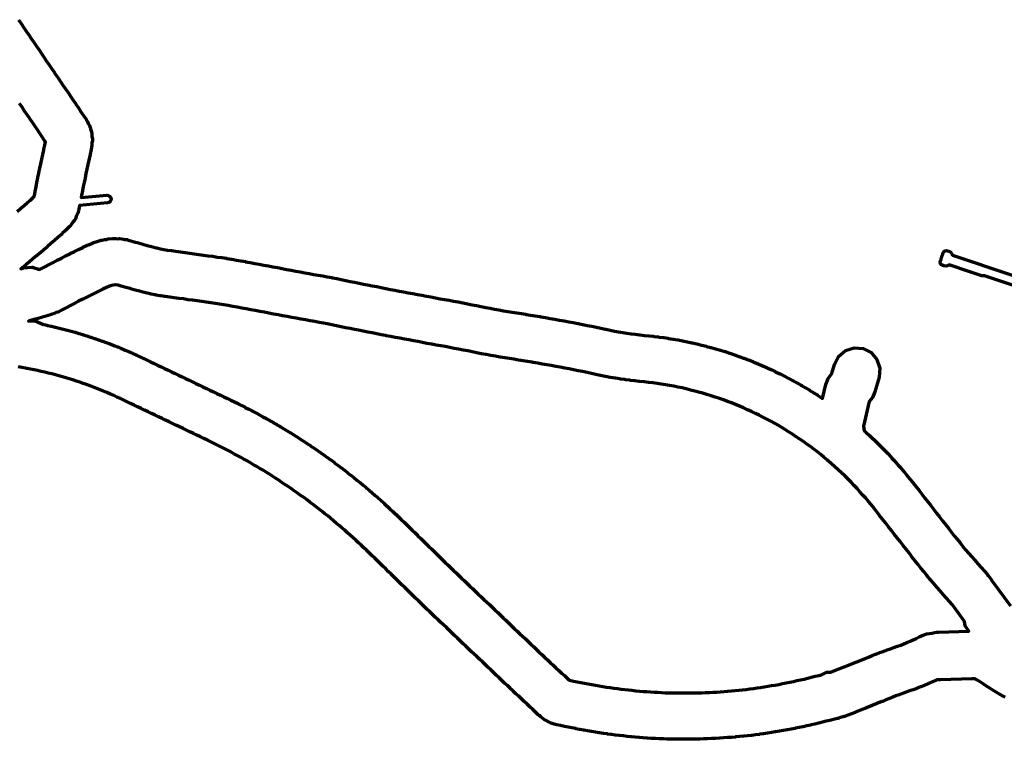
# Model space of a CAD drawing. Header units: metres. Extents: x 98902 to 136161, y 449037 to 499677.
# Tile 18 of 200: x 100005 to 101282, y 483790 to 484723. Entities that reach past the tile are written whole.
import ezdxf

# ---------------------------------------------------------------- set-up
doc = ezdxf.new("R2010")
doc.units = ezdxf.units.M
doc.layers.add('B-WE-OG-INFO_EIS VOORZORGSMAATREGEL-GV', color=7, linetype='Continuous', lineweight=70, true_color=0xfa194b)

msp = doc.modelspace()

# ---------------------------------------------------------------- linework, layer by layer
at = {"layer": 'B-WE-OG-INFO_EIS VOORZORGSMAATREGEL-GV', "flags": 128}
for points in [[(100003.8, 484723.1), (100007.2, 484718.2), (100007.2, 484718.2), (100007.2, 484718.2), (100010.5, 484713.3), (100013.8, 484708.4), (100017.1, 484703.5), (100020.5, 484698.6), (100020.5, 484698.6), (100023.8, 484693.8), (100027.1, 484688.9), (100030.5, 484684), (100033.8, 484679.1), (100037.1, 484674.2), (100040.4, 484669.3), (100043.8, 484664.4), (100043.8, 484664.4), (100047.1, 484659.5), (100047.1, 484659.5), (100047.1, 484659.5), (100050.4, 484654.6), (100050.4, 484654.6), (100050.5, 484654.6), (100051.6, 484652.9), (100051.6, 484652.9), (100051.6, 484652.9), (100054.9, 484648), (100058.3, 484643.1), (100061.6, 484638.2), (100061.6, 484638.2), (100064.9, 484633.3), (100068.1, 484628.5), (100071.3, 484623.8), (100071.3, 484623.8), (100074.7, 484618.9), (100074.7, 484618.9), (100074.7, 484618.9), (100078.1, 484614), (100078.2, 484613.7), (100078.4, 484613.6), (100081.7, 484608.6), (100081.7, 484608.6), (100084.9, 484603.7), (100088.2, 484598.8), (100091.5, 484593.9), (100091.6, 484593.6), (100091.8, 484593.4), (100093.3, 484590.9), (100094.4, 484588.3), (100095.9, 484585.9), (100097, 484583.1), (100097.5, 484580.3), (100098.6, 484577.6), (100099.2, 484574.7), (100099.2, 484571.8), (100099.7, 484568.9), (100099.7, 484565.9), (100099.1, 484563.3), (100099.1, 484560.6), (100098, 484554.8), (100098, 484554.8), (100096.9, 484548.9), (100096.8, 484548.6), (100096.8, 484548.3), (100095.5, 484542.5), (100095.5, 484542.4), (100095.5, 484542.4), (100095.2, 484541.1), (100095.2, 484541.1), (100095.2, 484541.1), (100094, 484535.2), (100092.7, 484529.4), (100091.4, 484523.6), (100091.4, 484523.6), (100090.2, 484517.8), (100089, 484512.2), (100087.8, 484506.7), (100086.8, 484501), (100086.8, 484501), (100085.7, 484495.1), (100085.7, 484495.1), (100085.2, 484492.5), (100118.5, 484495.5), (100120.4, 484495.3), (100122.1, 484494.3), (100123.4, 484492.8), (100123.9, 484490.9), (100123.7, 484489), (100122.8, 484487.3), (100121.3, 484486.1), (100119.4, 484485.5), (100083.2, 484482.3), (100082.3, 484477.5), (100081.5, 484475.6), (100081.1, 484473.2), (100080.1, 484470.4), (100078.8, 484468.1), (100077.7, 484465.1), (100076.1, 484462.5), (100074.4, 484460.6), (100072.7, 484457.8), (100070.7, 484455.6), (100070, 484455), (100069.3, 484454.1), (100065, 484449.9), (100065, 484449.9), (100065, 484449.8), (100060.7, 484445.7), (100060, 484445.2), (100059.5, 484444.6), (100055, 484440.7), (100055, 484440.7), (100050.5, 484436.8), (100046, 484432.8), (100045.9, 484432.8), (100045.9, 484432.8), (100041.4, 484428.9), (100041.3, 484428.9), (100041.3, 484428.8), (100036.8, 484424.9), (100032.3, 484421), (100032.2, 484421), (100032.1, 484420.9), (100027.6, 484417.1), (100027.4, 484417), (100027.3, 484416.8), (100022.7, 484413), (100018.1, 484409.2), (100013.5, 484405.4), (100013.5, 484405.4), (100013.5, 484405.4), (100008.9, 484401.6), (100008.7, 484401.5), (100008.7, 484401.4), (100007.1, 484400.1), (100009.8, 484401.5), (100021.5, 484402.4), (100031.3, 484399.2), (100032.8, 484400), (100032.8, 484400), (100038.1, 484402.8), (100038.1, 484402.8), (100043.5, 484405.6), (100048.8, 484408.4), (100048.8, 484408.4), (100054.2, 484411.2), (100059.5, 484414), (100059.5, 484414), (100064.9, 484416.8), (100064.9, 484416.8), (100065, 484416.8), (100070.4, 484419.6), (100070.7, 484419.7), (100070.9, 484419.9), (100076.4, 484422.5), (100081.8, 484425.2), (100081.8, 484425.2), (100087.2, 484427.8), (100087.4, 484427.9), (100087.5, 484428), (100092.9, 484430.6), (100093.8, 484430.8), (100094.5, 484431.2), (100099.7, 484433.4), (100100, 484433.4), (100100.2, 484433.6), (100103, 484434.7), (100104.6, 484435), (100105.9, 484435.6), (100111.3, 484437.1), (100111.8, 484437.1), (100112.3, 484437.3), (100115.2, 484438), (100117.9, 484438.2), (100120, 484438.8), (100126.1, 484439.2), (100126.6, 484439.1), (100127.1, 484439.3), (100130.1, 484439.4), (100132.5, 484439), (100134.9, 484439.2), (100140.5, 484438.4), (100141, 484438.3), (100141.4, 484438.3), (100144.4, 484437.9), (100146.2, 484437.2), (100148.1, 484437), (100153.9, 484435.3), (100159.7, 484433.7), (100165.2, 484432.1), (100170.8, 484430.5), (100176.5, 484429), (100182.3, 484427.5), (100183.3, 484427.2), (100187.9, 484426.1), (100192.5, 484425.2), (100197.1, 484424.4), (100202.1, 484423.7), (100202.1, 484423.7), (100208.1, 484422.9), (100208.1, 484422.9), (100214, 484422), (100219.9, 484421.2), (100219.9, 484421.2), (100225.9, 484420.4), (100225.9, 484420.4), (100225.9, 484420.4), (100231.8, 484419.6), (100237.8, 484418.8), (100237.8, 484418.8), (100243.7, 484417.9), (100249.6, 484417.1), (100249.6, 484417.1), (100249.6, 484417.1), (100255.6, 484416.3), (100255.6, 484416.3), (100255.7, 484416.3), (100261.6, 484415.4), (100261.7, 484415.4), (100261.7, 484415.4), (100267.6, 484414.6), (100273.6, 484413.7), (100273.9, 484413.6), (100274.2, 484413.6), (100280.1, 484412.6), (100280.3, 484412.6), (100280.5, 484412.6), (100286.4, 484411.5), (100286.4, 484411.5), (100292.3, 484410.4), (100292.3, 484410.4), (100298.2, 484409.4), (100298.3, 484409.3), (100298.3, 484409.3), (100304.2, 484408.3), (100304.3, 484408.2), (100304.3, 484408.2), (100310.2, 484407.1), (100310.2, 484407.1), (100316.1, 484406), (100322, 484404.9), (100322, 484404.9), (100322, 484404.9), (100327.9, 484403.8), (100327.9, 484403.8), (100327.9, 484403.8), (100333.8, 484402.7), (100339.7, 484401.6), (100345.6, 484400.5), (100345.6, 484400.5), (100345.6, 484400.5), (100351.5, 484399.4), (100357.4, 484398.3), (100363.3, 484397.2), (100369.2, 484396.1), (100369.2, 484396.1), (100369.2, 484396.1), (100375, 484394.9), (100375, 484394.9), (100380.7, 484393.9), (100386.5, 484392.9), (100392.4, 484391.9), (100398.3, 484390.8), (100398.3, 484390.8), (100404.2, 484389.8), (100410.1, 484388.8), (100410.5, 484388.6), (100411, 484388.6), (100416.5, 484387.4), (100416.5, 484387.4), (100416.6, 484387.4), (100422.4, 484386.2), (100428.3, 484385), (100428.3, 484385), (100433.9, 484383.8), (100439.7, 484382.7), (100439.7, 484382.7), (100445.6, 484381.5), (100445.6, 484381.5), (100451.1, 484380.4), (100451.1, 484380.4), (100456.6, 484379.3), (100462.5, 484378.1), (100462.5, 484378.1), (100468.4, 484377), (100474.2, 484375.8), (100480.1, 484374.6), (100486, 484373.5), (100491.7, 484372.3), (100497.3, 484371.3), (100503.2, 484370.2), (100503.2, 484370.2), (100509.1, 484369.1), (100509.1, 484369.1), (100515, 484368.1), (100515.1, 484368), (100515.1, 484368), (100521, 484366.9), (100521, 484366.9), (100521.1, 484366.9), (100526.9, 484365.8), (100532.8, 484364.7), (100538.7, 484363.6), (100538.7, 484363.6), (100544.6, 484362.5), (100550.4, 484361.4), (100556.3, 484360.3), (100556.3, 484360.3), (100562.2, 484359.3), (100562.2, 484359.3), (100568.1, 484358.2), (100573.9, 484357.1), (100574, 484357.1), (100574, 484357.1), (100579.9, 484356), (100580.1, 484355.9), (100580.3, 484355.9), (100586.2, 484354.8), (100586.2, 484354.8), (100592, 484353.6), (100592, 484353.6), (100597.9, 484352.4), (100597.9, 484352.4), (100603.8, 484351.3), (100609.7, 484350.1), (100615.5, 484349), (100621.1, 484347.9), (100626.8, 484346.9), (100632.7, 484345.8), (100638.4, 484344.8), (100644, 484343.9), (100644, 484343.9), (100650, 484343), (100655.9, 484342), (100661.8, 484341.1), (100661.9, 484341), (100661.9, 484341), (100667.8, 484340.1), (100667.9, 484340), (100667.9, 484340), (100673.8, 484339), (100673.8, 484339), (100673.8, 484339), (100679.7, 484338.1), (100679.7, 484338.1), (100681.2, 484337.8), (100681.2, 484337.8), (100681.3, 484337.8), (100687.2, 484336.8), (100687.2, 484336.8), (100687.3, 484336.8), (100693.2, 484335.8), (100699.1, 484334.7), (100705, 484333.7), (100705.1, 484333.7), (100705.2, 484333.7), (100711.2, 484332.6), (100711.3, 484332.6), (100711.4, 484332.6), (100717.3, 484331.5), (100723.2, 484330.3), (100729.1, 484329.2), (100729.2, 484329.2), (100729.4, 484329.2), (100735.3, 484328), (100735.3, 484328), (100735.4, 484328), (100741.3, 484326.8), (100741.3, 484326.8), (100741.3, 484326.8), (100747.2, 484325.6), (100753.1, 484324.4), (100759, 484323.2), (100759, 484323.2), (100764.9, 484322), (100765.2, 484321.9), (100765.6, 484321.8), (100771.2, 484320.6), (100776.5, 484319.4), (100781.9, 484318.4), (100787.3, 484317.4), (100792.8, 484316.6), (100798.2, 484315.8), (100803.6, 484315.2), (100809.4, 484314.6), (100809.7, 484314.5), (100809.9, 484314.5), (100815.5, 484313.8), (100821.1, 484313.3), (100821.3, 484313.2), (100821.5, 484313.2), (100827.4, 484312.6), (100827.6, 484312.5), (100827.8, 484312.5), (100833.8, 484311.8), (100834, 484311.7), (100834.2, 484311.7), (100840.1, 484310.9), (100840.3, 484310.9), (100840.5, 484310.9), (100846.4, 484310), (100846.6, 484309.9), (100846.8, 484309.9), (100852.8, 484309), (100852.9, 484308.9), (100853.1, 484308.9), (100858.7, 484307.9), (100858.8, 484307.9), (100859, 484307.9), (100864.9, 484306.7), (100865.1, 484306.7), (100865.3, 484306.7), (100870.8, 484305.6), (100870.9, 484305.5), (100871.1, 484305.5), (100877, 484304.2), (100877.2, 484304.2), (100877.4, 484304.2), (100883.2, 484302.8), (100883.4, 484302.7), (100883.6, 484302.7), (100889.5, 484301.3), (100889.6, 484301.2), (100889.8, 484301.2), (100895.7, 484299.7), (100895.8, 484299.7), (100896, 484299.6), (100901.4, 484298.2), (100901.6, 484298.1), (100901.8, 484298.1), (100907.6, 484296.5), (100907.8, 484296.4), (100908, 484296.4), (100913.7, 484294.7), (100913.9, 484294.6), (100914.1, 484294.5), (100919.8, 484292.8), (100920, 484292.7), (100920.2, 484292.7), (100925.9, 484290.8), (100926.1, 484290.7), (100926.3, 484290.7), (100932, 484288.8), (100932.1, 484288.7), (100932.3, 484288.6), (100938, 484286.6), (100938.2, 484286.5), (100938.4, 484286.5), (100944, 484284.4), (100944.2, 484284.3), (100944.3, 484284.3), (100950, 484282.2), (100950.1, 484282.1), (100950.3, 484282), (100955.9, 484279.8), (100956.1, 484279.7), (100956.3, 484279.7), (100961.8, 484277.4), (100962, 484277.3), (100962.2, 484277.2), (100967.7, 484274.9), (100967.9, 484274.8), (100968.1, 484274.7), (100973.6, 484272.3), (100973.7, 484272.2), (100973.9, 484272.1), (100979.4, 484269.6), (100979.5, 484269.5), (100979.7, 484269.5), (100985.1, 484266.9), (100985.3, 484266.8), (100985.5, 484266.7), (100990.9, 484264.1), (100991, 484264), (100991.2, 484263.9), (100996.2, 484261.4), (100996.4, 484261.3), (100996.6, 484261.2), (101001.9, 484258.5), (101002.1, 484258.4), (101002.2, 484258.3), (101007.5, 484255.5), (101007.7, 484255.3), (101007.9, 484255.3), (101013.1, 484252.4), (101013.3, 484252.2), (101013.5, 484252.2), (101018.7, 484249.2), (101018.8, 484249.1), (101019, 484249), (101024.2, 484246), (101024.3, 484245.8), (101024.5, 484245.8), (101029.7, 484242.7), (101029.8, 484242.5), (101030, 484242.5), (101035.1, 484239.3), (101035.2, 484239.2), (101035.4, 484239.1), (101040.1, 484236.1), (101040.3, 484235.9), (101040.4, 484235.9), (101045.5, 484232.6), (101045.6, 484232.4), (101045.8, 484232.4), (101046.3, 484232), (101050.5, 484250), (101053.6, 484257.7), (101058.6, 484264.3), (101061.9, 484276.1), (101067.2, 484286.5), (101076.1, 484294.1), (101087.2, 484297.7), (101098.9, 484296.8), (101109.3, 484291.5), (101116.9, 484282.6), (101120.5, 484271.5), (101119.6, 484259.8), (101114.2, 484240.5), (101111.2, 484233.4), (101107, 484228), (101099.5, 484196), (101100.5, 484190.1), (101102.5, 484188.3), (101102.6, 484188.1), (101102.8, 484188), (101107.4, 484183.9), (101107.5, 484183.7), (101107.7, 484183.6), (101112.2, 484179.4), (101112.3, 484179.2), (101112.5, 484179.1), (101116.9, 484174.8), (101117, 484174.6), (101117.2, 484174.5), (101121.6, 484170.2), (101121.7, 484170), (101121.9, 484169.9), (101126.2, 484165.5), (101126.3, 484165.3), (101126.5, 484165.2), (101130.8, 484160.8), (101130.9, 484160.6), (101131, 484160.5), (101135.2, 484156), (101135.4, 484155.8), (101135.5, 484155.7), (101139.4, 484151.4), (101139.5, 484151.3), (101139.6, 484151.1), (101143.7, 484146.5), (101143.8, 484146.3), (101144, 484146.2), (101147.8, 484141.9), (101147.9, 484141.7), (101148, 484141.6), (101151.7, 484137.2), (101151.8, 484137), (101152, 484136.9), (101155.6, 484132.5), (101155.7, 484132.4), (101155.8, 484132.3), (101159.7, 484127.5), (101159.7, 484127.5), (101163.5, 484122.9), (101163.7, 484122.5), (101164, 484122.2), (101167.8, 484117.4), (101171.5, 484112.5), (101171.6, 484112.5), (101175.3, 484107.6), (101175.3, 484107.6), (101179.1, 484102.8), (101182.9, 484097.9), (101186.7, 484093.1), (101186.7, 484093.1), (101190.5, 484088.2), (101194.3, 484083.3), (101198.1, 484078.5), (101201.9, 484073.6), (101201.9, 484073.6), (101205.7, 484068.7), (101209.5, 484063.9), (101209.5, 484063.9), (101213.3, 484059), (101217.2, 484054.1), (101217.2, 484054.1), (101220.8, 484049.5), (101224.6, 484044.8), (101228.3, 484040.1), (101231.9, 484035.8), (101235.7, 484031.5), (101235.7, 484031.5), (101239.7, 484026.8), (101239.7, 484026.8), (101243.7, 484022.3), (101247.8, 484017.7), (101251.9, 484013.1), (101256, 484008.5), (101260.1, 484003.8), (101260.7, 484002.7), (101261.7, 484001.9), (101265.4, 483996.9), (101265.4, 483996.7), (101265.6, 483996.6), (101290, 483963)], [(100002.2, 484474.3), (100006.7, 484478.2), (100006.7, 484478.2), (100011.1, 484482), (100015.6, 484485.9), (100015.6, 484485.9), (100015.6, 484485.9), (100019.5, 484489.3), (100023.2, 484492.9), (100024.4, 484494.1), (100024.5, 484494.6), (100024.5, 484494.6), (100025.6, 484500.5), (100026.7, 484506.3), (100027.8, 484512.2), (100028.9, 484518.1), (100029, 484518.2), (100029, 484518.4), (100030.2, 484524.2), (100030.3, 484524.4), (100030.3, 484524.6), (100031.5, 484530.5), (100032.8, 484536.3), (100032.8, 484536.3), (100032.8, 484536.3), (100034.1, 484542.2), (100034.1, 484542.2), (100034.1, 484542.2), (100035.3, 484548.1), (100036.6, 484553.9), (100036.6, 484553.9), (100036.9, 484555.1), (100036.9, 484555.1), (100038.1, 484560.5), (100038.8, 484564.6), (100038.2, 484565.6), (100034.9, 484570.5), (100031.7, 484575.5), (100028.5, 484580.2), (100025.4, 484584.8), (100025.4, 484584.8), (100022, 484589.6), (100022, 484589.7), (100021.9, 484589.7), (100018.6, 484594.6), (100018.5, 484594.7), (100018.5, 484594.8), (100015.2, 484599.7), (100011.9, 484604.6), (100008.5, 484609.5), (100005.2, 484614.4)], [(101306.7, 484374.1), (101256.2, 484390.8), (101252.8, 484391.1), (101237.2, 484396), (101210.4, 484405.1), (101208.4, 484404.1), (101206.5, 484403.6), (101203.7, 484403.8), (101200.6, 484405.1), (101199.4, 484406.7), (101198.9, 484408.5), (101199.1, 484410.5), (101200, 484412.1), (101200.2, 484413.8), (101201.1, 484415.4), (101201.3, 484417.2), (101202.2, 484418.7), (101202.5, 484420.6), (101203.5, 484422.3), (101205.1, 484423.4), (101207, 484423.9), (101210.2, 484423.1), (101212.6, 484421.6), (101213.7, 484420), (101214.8, 484417.9), (101292.4, 484391.7)], [(101283.3, 483844.8), (101278.9, 483846.9), (101277.4, 483848), (101275.6, 483848.7), (101271.4, 483851.3), (101267.3, 483854), (101263.1, 483856.6), (101263.1, 483856.6), (101258.9, 483859.2), (101258.9, 483859.2), (101254.7, 483861.9), (101250.6, 483864.5), (101246.4, 483867.1), (101246.4, 483867.1), (101243.9, 483868.7), (101243.9, 483868.7), (101243.2, 483868.8), (101242.6, 483868.6), (101242.1, 483868.7), (101241.7, 483868.6), (101239.7, 483868.6), (101199.2, 483867.3), (101199.2, 483867.3), (101199.2, 483867.3), (101199.1, 483867.3), (101198.7, 483867.3), (101198.2, 483867.2), (101197.1, 483867.4), (101196.1, 483867.2), (101194.5, 483867.2), (101193.6, 483866.7), (101193.3, 483866.7), (101193.1, 483866.5), (101188.7, 483864.5), (101188.4, 483864.4), (101188.2, 483864.3), (101183.8, 483862.3), (101183.5, 483862.2), (101183.3, 483862.1), (101178.9, 483860.2), (101178.6, 483860.2), (101178.4, 483860), (101173.9, 483858.2), (101173.6, 483858.2), (101173.4, 483858), (101168.9, 483856.3), (101168.6, 483856.2), (101168.4, 483856.1), (101163.9, 483854.5), (101163.8, 483854.4), (101163.7, 483854.4), (101159.2, 483852.8), (101154.6, 483851.1), (101154.6, 483851.1), (101150.1, 483849.5), (101150, 483849.5), (101145.7, 483847.9), (101141.5, 483846.4), (101137.3, 483844.7), (101133, 483843), (101128.5, 483841.2), (101124, 483839.3), (101124, 483839.3), (101123.5, 483839.2), (101123.1, 483839), (101103.3, 483831), (101103.3, 483831), (101102.8, 483830.9), (101102.4, 483830.6), (101097.9, 483828.8), (101093.4, 483827), (101093.4, 483827), (101088.9, 483825.2), (101088.7, 483825.2), (101088.5, 483825.1), (101084, 483823.3), (101083.9, 483823.3), (101083.8, 483823.2), (101079.2, 483821.5), (101074.7, 483819.8), (101073.6, 483819.6), (101072.7, 483819.1), (101068.5, 483817.9), (101067.8, 483817.8), (101067.1, 483817.5), (101066.5, 483817.3), (101066.5, 483817.3), (101066.5, 483817.3), (101065.6, 483817.1), (101065.6, 483817.1), (101065.6, 483817.1), (101060.7, 483815.9), (101055.9, 483814.7), (101051.2, 483813.6), (101046.4, 483812.4), (101046.4, 483812.4), (101041.6, 483811.2), (101041.4, 483811.2), (101041.2, 483811.1), (101036.3, 483809.9), (101036.3, 483809.9), (101036.3, 483809.9), (101031.5, 483808.8), (101031.3, 483808.8), (101031.1, 483808.7), (101026.2, 483807.6), (101026.2, 483807.6), (101026.2, 483807.6), (101021.3, 483806.5), (101021.1, 483806.5), (101020.9, 483806.4), (101016, 483805.4), (101016, 483805.4), (101016, 483805.4), (101011.1, 483804.4), (101010.9, 483804.4), (101010.7, 483804.3), (101005.8, 483803.4), (101005.8, 483803.4), (101005.8, 483803.4), (101000.9, 483802.4), (101000.7, 483802.4), (101000.6, 483802.4), (100995.7, 483801.5), (100995.5, 483801.5), (100995.3, 483801.4), (100990.4, 483800.6), (100990.4, 483800.6), (100990.4, 483800.6), (100985.4, 483799.7), (100985.3, 483799.7), (100985.1, 483799.7), (100980.2, 483798.9), (100980.1, 483798.9), (100980.1, 483798.9), (100975.2, 483798.1), (100975, 483798.1), (100974.8, 483798.1), (100969.9, 483797.4), (100969.8, 483797.4), (100969.8, 483797.3), (100964.8, 483796.7), (100964.7, 483796.7), (100964.5, 483796.6), (100959.6, 483796), (100959.5, 483796), (100959.5, 483796), (100954.5, 483795.3), (100954.3, 483795.4), (100954.2, 483795.3), (100949.2, 483794.7), (100949.2, 483794.7), (100949.1, 483794.7), (100944.2, 483794.2), (100944, 483794.2), (100943.8, 483794.1), (100938.9, 483793.6), (100938.8, 483793.7), (100938.8, 483793.6), (100933.8, 483793.2), (100933.6, 483793.2), (100933.5, 483793.1), (100928.5, 483792.7), (100928.4, 483792.7), (100928.4, 483792.7), (100923.4, 483792.3), (100923.2, 483792.3), (100923.1, 483792.3), (100918.1, 483791.9), (100918.1, 483791.9), (100918, 483791.9), (100913, 483791.6), (100912.9, 483791.6), (100912.7, 483791.5), (100907.7, 483791.3), (100907.7, 483791.3), (100907.6, 483791.3), (100902.6, 483791), (100902.5, 483791), (100902.3, 483791), (100897.3, 483790.8), (100897.3, 483790.8), (100897.2, 483790.8), (100892.2, 483790.6), (100892, 483790.6), (100891.9, 483790.6), (100886.9, 483790.4), (100886.8, 483790.4), (100886.8, 483790.4), (100881.8, 483790.3), (100881.6, 483790.3), (100881.5, 483790.3), (100876.5, 483790.2), (100876.4, 483790.2), (100876.4, 483790.2), (100871.4, 483790.2), (100871.2, 483790.2), (100871.1, 483790.2), (100866.1, 483790.2), (100866, 483790.2), (100866, 483790.2), (100861, 483790.2), (100860.8, 483790.2), (100860.6, 483790.2), (100855.6, 483790.3), (100855.6, 483790.3), (100855.6, 483790.3), (100850.6, 483790.4), (100850.4, 483790.4), (100850.2, 483790.4), (100845.2, 483790.5), (100845.2, 483790.5), (100845.1, 483790.5), (100840.1, 483790.7), (100840, 483790.7), (100839.8, 483790.7), (100834.8, 483790.9), (100834.8, 483790.9), (100834.7, 483790.9), (100829.7, 483791.1), (100829.6, 483791.2), (100829.4, 483791.2), (100824.4, 483791.4), (100824.4, 483791.5), (100824.3, 483791.4), (100819.3, 483791.8), (100819.2, 483791.8), (100819, 483791.8), (100814, 483792.1), (100814, 483792.1), (100813.9, 483792.1), (100809, 483792.5), (100808.8, 483792.6), (100808.6, 483792.5), (100803.6, 483793), (100803.6, 483793), (100803.6, 483793), (100798.6, 483793.4), (100798.4, 483793.5), (100798.2, 483793.5), (100793.3, 483794), (100793.2, 483794), (100793.2, 483794), (100788.2, 483794.5), (100788.1, 483794.5), (100787.9, 483794.5), (100782.9, 483795.1), (100782.9, 483795.1), (100782.8, 483795.1), (100777.9, 483795.7), (100777.7, 483795.7), (100777.5, 483795.7), (100772.6, 483796.4), (100772.5, 483796.4), (100772.5, 483796.4), (100767.5, 483797), (100767.4, 483797.1), (100767.2, 483797.1), (100762.3, 483797.8), (100762.2, 483797.8), (100762.2, 483797.8), (100757.2, 483798.5), (100757.1, 483798.6), (100756.9, 483798.6), (100752, 483799.4), (100751.9, 483799.4), (100751.9, 483799.4), (100747, 483800.2), (100746.8, 483800.3), (100746.6, 483800.3), (100741.7, 483801.1), (100741.7, 483801.1), (100741.6, 483801.1), (100736.7, 483802), (100736.5, 483802), (100736.4, 483802.1), (100731.5, 483803), (100731.4, 483803), (100731.4, 483803), (100726.5, 483803.9), (100726.4, 483804), (100726.3, 483804), (100721.4, 483804.9), (100721.4, 483804.9), (100721.3, 483804.9), (100716.4, 483805.9), (100711.6, 483806.9), (100706.7, 483807.9), (100701.8, 483808.8), (100700.1, 483809.5), (100698.4, 483809.7), (100694.7, 483810.9), (100685.3, 483815.9), (100681.1, 483819.3), (100680.2, 483820.2), (100679.2, 483820.9), (100677.8, 483822.1), (100677.8, 483822.1), (100677.8, 483822.1), (100674.2, 483825.5), (100674.2, 483825.5), (100674.2, 483825.5), (100670.6, 483828.9), (100670.6, 483828.9), (100670.6, 483828.9), (100666.9, 483832.3), (100663.3, 483835.7), (100659.7, 483839.1), (100659.7, 483839.1), (100656.1, 483842.5), (100656.1, 483842.5), (100652.4, 483845.9), (100648.8, 483849.3), (100645.2, 483852.7), (100645.1, 483852.8), (100645, 483852.8), (100641.4, 483856.2), (100641.4, 483856.2), (100641.4, 483856.3), (100637.8, 483859.7), (100634.2, 483863.1), (100630.6, 483866.5), (100627, 483869.9), (100623.4, 483873.4), (100619.8, 483876.8), (100616.2, 483880.2), (100612.6, 483883.6), (100609, 483887), (100609, 483887), (100605.4, 483890.5), (100605.4, 483890.5), (100605.4, 483890.5), (100601.8, 483893.9), (100601.8, 483893.9), (100601.8, 483893.9), (100598.2, 483897.3), (100598.2, 483897.3), (100594.6, 483900.7), (100594.6, 483900.7), (100591, 483904.2), (100591, 483904.2), (100587.4, 483907.6), (100583.8, 483911), (100583.8, 483911), (100580.2, 483914.4), (100580.2, 483914.4), (100576.6, 483917.9), (100576.6, 483917.9), (100573, 483921.3), (100573, 483921.3), (100573, 483921.3), (100569.4, 483924.7), (100565.8, 483928.1), (100562.2, 483931.5), (100562.2, 483931.6), (100558.6, 483935), (100558.6, 483935), (100555, 483938.4), (100551.4, 483941.8), (100547.8, 483945.2), (100544.2, 483948.7), (100544.2, 483948.7), (100540.6, 483952.1), (100540.6, 483952.1), (100537, 483955.5), (100533.4, 483958.9), (100529.8, 483962.4), (100529.8, 483962.4), (100526.2, 483965.8), (100526.1, 483965.9), (100525.9, 483966.1), (100522.4, 483969.5), (100522.4, 483969.6), (100522.3, 483969.6), (100518.8, 483973.1), (100515.3, 483976.5), (100511.7, 483980), (100508.2, 483983.5), (100504.6, 483987), (100501.1, 483990.4), (100501.1, 483990.4), (100497.5, 483993.9), (100497.5, 483993.9), (100494, 483997.4), (100490.4, 484000.9), (100486.9, 484004.4), (100483.4, 484007.8), (100483.3, 484007.8), (100480, 484011.2), (100476.4, 484014.6), (100472.8, 484018), (100472.8, 484018), (100469.3, 484021.5), (100465.7, 484024.9), (100465.7, 484024.9), (100462.1, 484028.4), (100458.5, 484031.8), (100455, 484035.3), (100455, 484035.3), (100451.6, 484038.5), (100451.6, 484038.5), (100448, 484041.9), (100444.5, 484045.2), (100441.1, 484048.4), (100437.5, 484051.7), (100433.9, 484054.8), (100430.4, 484058), (100426.8, 484061.2), (100423.1, 484064.4), (100423.1, 484064.4), (100419.6, 484067.4), (100415.9, 484070.5), (100412.2, 484073.6), (100412.2, 484073.6), (100408.5, 484076.7), (100404.9, 484079.7), (100401.2, 484082.6), (100397.4, 484085.6), (100393.7, 484088.6), (100389.8, 484091.6), (100389.8, 484091.6), (100386.1, 484094.4), (100382.2, 484097.3), (100378.4, 484100.2), (100374.6, 484103), (100373.2, 484104), (100373.2, 484104), (100369.3, 484106.8), (100365.3, 484109.7), (100365.3, 484109.7), (100361.4, 484112.4), (100357.5, 484115.1), (100353.5, 484117.9), (100349.4, 484120.6), (100345.5, 484123.3), (100341.4, 484126), (100337.3, 484128.6), (100333.4, 484131.1), (100333.4, 484131.1), (100329.3, 484133.8), (100325.2, 484136.3), (100321.1, 484138.9), (100317, 484141.3), (100312.9, 484143.8), (100308.7, 484146.2), (100304.5, 484148.7), (100300.4, 484151.1), (100300.4, 484151.1), (100296.1, 484153.4), (100291.8, 484155.8), (100287.6, 484158.1), (100283.3, 484160.4), (100279, 484162.7), (100274.8, 484164.9), (100270.5, 484167.2), (100266.3, 484169.3), (100261.9, 484171.5), (100257.6, 484173.6), (100253.3, 484175.7), (100253.3, 484175.7), (100248.8, 484177.9), (100248.8, 484177.9), (100244.3, 484180), (100239.8, 484182.2), (100235.2, 484184.3), (100230.7, 484186.5), (100226.2, 484188.7), (100221.7, 484190.8), (100217.2, 484193), (100212.6, 484195.2), (100208.1, 484197.3), (100203.6, 484199.5), (100199.1, 484201.7), (100194.5, 484203.8), (100190, 484206), (100185.5, 484208.1), (100181, 484210.3), (100176.5, 484212.5), (100171.9, 484214.6), (100167.4, 484216.8), (100162.9, 484219), (100158.4, 484221.1), (100153.9, 484223.3), (100149.3, 484225.4), (100144.8, 484227.6), (100140.3, 484229.8), (100140.3, 484229.8), (100136, 484231.8), (100131.6, 484233.9), (100127.4, 484235.8), (100123.1, 484237.7), (100118.6, 484239.6), (100114.3, 484241.4), (100110, 484243.2), (100105.5, 484245), (100101.2, 484246.6), (100096.8, 484248.3), (100092.2, 484250), (100087.8, 484251.5), (100083.3, 484253.1), (100078.9, 484254.6), (100074.4, 484256), (100069.8, 484257.4), (100065.3, 484258.8), (100060.8, 484260.1), (100056.2, 484261.4), (100051.7, 484262.6), (100047, 484263.9), (100042.5, 484265), (100038, 484266.1), (100033.2, 484267.2), (100028.7, 484268.2), (100024.2, 484269.2), (100019.5, 484270.1), (100014.7, 484271), (100013.2, 484271.3), (100008.3, 484272.2), (100003.5, 484273)]]:
    msp.add_lwpolyline(points, dxfattribs=at)
msp.add_lwpolyline([(101151.7, 483914), (101155.8, 483915.6), (101159.8, 483917.3), (101163.7, 483919), (101167.7, 483920.8), (101171.6, 483922.8), (101175.3, 483924.6), (101181.4, 483926.9), (101187.9, 483927.8), (101188.3, 483927.8), (101191.7, 483928.7), (101194.1, 483928.9), (101194.7, 483928.8), (101195.3, 483928.9), (101195.8, 483928.9), (101196.2, 483929), (101196.8, 483928.9), (101197.2, 483929), (101236, 483930.2), (101231.4, 483937.4), (101230.4, 483942.9), (101217.1, 483961.3), (101214.3, 483965), (101211, 483968.7), (101207, 483973.3), (101202.9, 483978), (101198.8, 483982.6), (101198.7, 483982.6), (101198.7, 483982.7), (101194.6, 483987.3), (101194.6, 483987.3), (101194.6, 483987.4), (101190.5, 483992), (101186.4, 483996.7), (101186.2, 483997), (101185.9, 483997.3), (101181.9, 484002.1), (101181.9, 484002.2), (101181.7, 484002.4), (101177.9, 484007.2), (101174, 484012), (101173.9, 484012.1), (101173.8, 484012.2), (101169.9, 484017.1), (101169.9, 484017.1), (101169.9, 484017.2), (101166.1, 484022), (101162.3, 484026.9), (101158.5, 484031.8), (101154.7, 484036.6), (101154.7, 484036.6), (101150.9, 484041.5), (101150.9, 484041.5), (101147.1, 484046.4), (101143.2, 484051.2), (101139.4, 484056.1), (101135.6, 484061), (101131.8, 484065.8), (101128, 484070.7), (101128, 484070.7), (101128, 484070.8), (101124.2, 484075.6), (101124.2, 484075.6), (101124.2, 484075.6), (101120.4, 484080.5), (101116.9, 484085.1), (101113.2, 484089.5), (101113.1, 484089.6), (101113.1, 484089.7), (101109.3, 484094.4), (101105.8, 484098.6), (101102.3, 484102.7), (101098.7, 484106.8), (101094.9, 484111.2), (101091.3, 484115.1), (101087.3, 484119.4), (101083.3, 484123.5), (101079.2, 484127.7), (101075.1, 484131.8), (101071, 484135.7), (101066.8, 484139.7), (101062.5, 484143.6), (101058.1, 484147.5), (101053.8, 484151.2), (101052.9, 484152), (101048.5, 484155.7), (101044.1, 484159.3), (101039.7, 484162.8), (101035.2, 484166.2), (101030.8, 484169.6), (101026.2, 484172.9), (101021.6, 484176.2), (101017, 484179.4), (101012.3, 484182.5), (101007.6, 484185.6), (101003.2, 484188.5), (100998.5, 484191.4), (100993.6, 484194.3), (100988.8, 484197.2), (100983.9, 484199.9), (100979.1, 484202.6), (100974.1, 484205.3), (100969.1, 484207.9), (100964.4, 484210.3), (100959.3, 484212.7), (100954.3, 484215.1), (100949.1, 484217.5), (100944, 484219.8), (100938.9, 484221.9), (100933.6, 484224.1), (100928.4, 484226.2), (100923.1, 484228.2), (100917.8, 484230.1), (100912.6, 484232), (100907.2, 484233.8), (100902, 484235.5), (100896.5, 484237.2), (100891.2, 484238.8), (100885.7, 484240.3), (100880.6, 484241.7), (100875.2, 484243), (100869.7, 484244.4), (100864.3, 484245.6), (100858.8, 484246.8), (100853.6, 484247.8), (100848.1, 484248.9), (100842.9, 484249.8), (100837.3, 484250.7), (100831.8, 484251.5), (100826.2, 484252.3), (100820.7, 484252.9), (100815.1, 484253.6), (100809.3, 484254.1), (100808.9, 484254.2), (100808.5, 484254.2), (100802.8, 484254.9), (100797.1, 484255.5), (100796.9, 484255.6), (100796.7, 484255.6), (100790.7, 484256.3), (100790.5, 484256.4), (100790.2, 484256.4), (100784.2, 484257.2), (100784, 484257.3), (100783.7, 484257.3), (100777.8, 484258.2), (100777.5, 484258.3), (100777.3, 484258.3), (100771.3, 484259.3), (100771.1, 484259.4), (100770.8, 484259.4), (100764.9, 484260.6), (100764.7, 484260.7), (100764.4, 484260.7), (100758.5, 484261.9), (100758.3, 484262), (100758, 484262), (100752.5, 484263.3), (100747, 484264.4), (100747, 484264.4), (100741.1, 484265.6), (100735.2, 484266.8), (100735.2, 484266.8), (100729.4, 484268), (100729.4, 484268), (100723.5, 484269.2), (100723.5, 484269.2), (100717.8, 484270.3), (100712.1, 484271.4), (100706.2, 484272.5), (100700.4, 484273.6), (100694.7, 484274.6), (100688.9, 484275.6), (100683, 484276.6), (100677.1, 484277.7), (100677.1, 484277.7), (100671.3, 484278.6), (100671.3, 484278.6), (100669.8, 484278.9), (100669.8, 484278.9), (100669.8, 484278.9), (100663.9, 484279.9), (100663.9, 484279.9), (100658, 484280.9), (100652.1, 484281.8), (100652.1, 484281.8), (100646.3, 484282.8), (100640.4, 484283.7), (100640.4, 484283.7), (100640.4, 484283.7), (100634.5, 484284.7), (100634.5, 484284.7), (100634.4, 484284.7), (100628.5, 484285.7), (100628.3, 484285.7), (100628.1, 484285.7), (100622.2, 484286.8), (100616.3, 484287.8), (100616.3, 484287.8), (100610.4, 484288.9), (100610.2, 484288.9), (100610, 484288.9), (100604.1, 484290.1), (100604, 484290.1), (100603.9, 484290.1), (100598.1, 484291.3), (100592.2, 484292.4), (100586.3, 484293.6), (100580.4, 484294.7), (100580.4, 484294.7), (100574.5, 484295.9), (100574.5, 484295.9), (100568.8, 484297), (100563.1, 484298.1), (100557.3, 484299.2), (100551.4, 484300.2), (100551.4, 484300.2), (100545.5, 484301.3), (100545.5, 484301.3), (100545.5, 484301.3), (100539.6, 484302.4), (100539.5, 484302.4), (100539.4, 484302.4), (100533.5, 484303.5), (100533.5, 484303.5), (100527.6, 484304.6), (100521.8, 484305.7), (100515.9, 484306.9), (100510, 484308), (100510, 484308), (100504.2, 484309), (100498.3, 484310.1), (100492.4, 484311.2), (100486.5, 484312.3), (100486.5, 484312.3), (100486.4, 484312.3), (100480.5, 484313.4), (100480.4, 484313.5), (100480.2, 484313.5), (100474.3, 484314.6), (100468.4, 484315.8), (100462.5, 484317), (100456.7, 484318.1), (100450.8, 484319.3), (100450.8, 484319.3), (100444.9, 484320.5), (100444.9, 484320.5), (100439.4, 484321.6), (100433.9, 484322.6), (100433.9, 484322.6), (100428, 484323.8), (100422.2, 484325), (100422.1, 484325), (100422, 484325), (100416.1, 484326.2), (100416.1, 484326.2), (100416, 484326.2), (100410.1, 484327.5), (100410.1, 484327.5), (100404.3, 484328.7), (100404.3, 484328.7), (100399.3, 484329.7), (100393.9, 484330.7), (100387.9, 484331.7), (100387.9, 484331.7), (100387.9, 484331.7), (100382, 484332.8), (100376.1, 484333.8), (100370.2, 484334.8), (100370.1, 484334.9), (100369.9, 484334.9), (100364, 484336), (100364, 484336), (100363.9, 484336), (100358.1, 484337.1), (100358.1, 484337.1), (100352.2, 484338.2), (100346.3, 484339.3), (100340.4, 484340.4), (100334.5, 484341.5), (100328.6, 484342.6), (100322.7, 484343.7), (100316.8, 484344.9), (100316.8, 484344.9), (100310.9, 484346), (100310.9, 484346), (100305.1, 484347.1), (100305.1, 484347.1), (100299.2, 484348.2), (100293.3, 484349.3), (100293.3, 484349.3), (100287.5, 484350.3), (100287.5, 484350.3), (100281.6, 484351.4), (100275.7, 484352.5), (100275.7, 484352.5), (100270, 484353.5), (100264.7, 484354.4), (100259.1, 484355.2), (100253.1, 484356), (100253.1, 484356), (100247.4, 484356.9), (100241.4, 484357.7), (100241.4, 484357.7), (100235.5, 484358.5), (100235.5, 484358.5), (100229.6, 484359.3), (100223.6, 484360.1), (100217.7, 484361), (100217.7, 484361), (100211.7, 484361.8), (100205.8, 484362.6), (100205.8, 484362.6), (100199.9, 484363.4), (100193.9, 484364.2), (100193.9, 484364.3), (100193.8, 484364.3), (100188.3, 484365), (100187.8, 484365.2), (100187.3, 484365.2), (100181.8, 484366.1), (100181.4, 484366.3), (100181, 484366.3), (100175.5, 484367.4), (100175.1, 484367.6), (100174.6, 484367.6), (100169.2, 484368.9), (100168.8, 484369), (100168.4, 484369.1), (100167, 484369.5), (100166.9, 484369.5), (100166.8, 484369.5), (100161, 484371), (100155.2, 484372.6), (100155.1, 484372.6), (100155, 484372.6), (100149.2, 484374.2), (100149, 484374.3), (100148.7, 484374.4), (100142.9, 484376), (100142.9, 484376), (100137.2, 484377.7), (100133.2, 484378.9), (100132.6, 484379), (100129.8, 484379.3), (100129.8, 484379.3), (100126.7, 484379.1), (100126.7, 484379.1), (100123.2, 484378.1), (100122.1, 484377.7), (100117.9, 484376), (100113.4, 484373.9), (100108.1, 484371.3), (100108.1, 484371.3), (100102.7, 484368.6), (100102.7, 484368.6), (100097.6, 484366.1), (100092.5, 484363.5), (100087.3, 484360.8), (100087.3, 484360.8), (100081.9, 484358), (100076.6, 484355.2), (100071.3, 484352.4), (100065.9, 484349.6), (100065.9, 484349.6), (100060.6, 484346.8), (100060.6, 484346.8), (100055.2, 484344), (100052.7, 484343.3), (100050.4, 484342), (100047.5, 484341.1), (100047.1, 484341.1), (100046.7, 484340.9), (100040.9, 484339.2), (100035.1, 484337.6), (100029.3, 484335.9), (100023.9, 484334.4), (100023.9, 484334.4), (100018.1, 484332.8), (100016.9, 484332.4), (100025.6, 484332.5), (100036.4, 484328.1), (100036.7, 484327.8), (100041.2, 484326.9), (100041.4, 484326.8), (100041.5, 484326.8), (100046.4, 484325.7), (100046.5, 484325.7), (100046.7, 484325.7), (100051.6, 484324.5), (100051.7, 484324.5), (100051.9, 484324.5), (100056.7, 484323.3), (100056.9, 484323.2), (100057, 484323.2), (100061.9, 484322), (100062, 484321.9), (100062.1, 484321.9), (100067, 484320.7), (100067.1, 484320.6), (100067.3, 484320.6), (100072.1, 484319.3), (100072.2, 484319.2), (100072.4, 484319.2), (100077.2, 484317.8), (100077.3, 484317.8), (100077.5, 484317.8), (100082.3, 484316.4), (100082.4, 484316.3), (100082.6, 484316.3), (100087.3, 484314.8), (100087.5, 484314.8), (100087.6, 484314.7), (100092.4, 484313.2), (100092.5, 484313.2), (100092.7, 484313.2), (100097.4, 484311.6), (100097.6, 484311.5), (100097.7, 484311.5), (100102.5, 484309.9), (100102.6, 484309.9), (100102.7, 484309.8), (100107.5, 484308.2), (100107.6, 484308.1), (100107.7, 484308.1), (100112.5, 484306.4), (100112.6, 484306.4), (100112.7, 484306.3), (100117.4, 484304.6), (100117.6, 484304.6), (100117.7, 484304.5), (100122.4, 484302.8), (100122.5, 484302.7), (100122.7, 484302.7), (100127.3, 484300.9), (100127.5, 484300.8), (100127.6, 484300.8), (100132.3, 484298.9), (100132.4, 484298.8), (100132.5, 484298.8), (100137.2, 484296.9), (100137.3, 484296.8), (100137.4, 484296.8), (100142, 484294.8), (100142.2, 484294.8), (100142.3, 484294.7), (100146.9, 484292.7), (100147, 484292.7), (100147.2, 484292.6), (100151.7, 484290.6), (100151.9, 484290.5), (100152, 484290.5), (100156.6, 484288.4), (100156.7, 484288.3), (100156.8, 484288.3), (100161.4, 484286.2), (100161.5, 484286.1), (100161.6, 484286.1), (100166.1, 484283.9), (100166.2, 484283.9), (100166.2, 484283.9), (100170.7, 484281.7), (100175.2, 484279.6), (100179.8, 484277.4), (100184.3, 484275.2), (100188.8, 484273.1), (100193.3, 484270.9), (100197.8, 484268.8), (100202.4, 484266.6), (100206.9, 484264.4), (100211.4, 484262.3), (100215.9, 484260.1), (100220.4, 484257.9), (100225, 484255.8), (100229.5, 484253.6), (100234, 484251.4), (100238.5, 484249.3), (100243, 484247.1), (100247.6, 484245), (100252.1, 484242.8), (100256.6, 484240.6), (100261.1, 484238.5), (100265.7, 484236.3), (100270.2, 484234.1), (100274.7, 484232), (100274.7, 484232), (100274.7, 484232), (100279.2, 484229.8), (100279.3, 484229.8), (100279.4, 484229.7), (100283.9, 484227.6), (100283.9, 484227.5), (100284, 484227.5), (100288.5, 484225.3), (100288.6, 484225.2), (100288.7, 484225.2), (100293.2, 484222.9), (100293.3, 484222.9), (100293.3, 484222.9), (100297.8, 484220.6), (100297.9, 484220.5), (100298, 484220.5), (100302.4, 484218.2), (100302.5, 484218.1), (100302.6, 484218.1), (100307, 484215.8), (100307.1, 484215.7), (100307.2, 484215.7), (100311.6, 484213.4), (100311.7, 484213.3), (100311.8, 484213.3), (100316.2, 484210.9), (100316.3, 484210.8), (100316.4, 484210.8), (100320.8, 484208.4), (100320.8, 484208.3), (100320.9, 484208.3), (100325.3, 484205.9), (100325.4, 484205.8), (100325.5, 484205.8), (100329.8, 484203.3), (100329.9, 484203.2), (100330, 484203.2), (100334.4, 484200.7), (100334.4, 484200.7), (100334.5, 484200.6), (100338.9, 484198.1), (100338.9, 484198), (100339, 484198), (100343.3, 484195.5), (100343.4, 484195.4), (100343.5, 484195.4), (100347.8, 484192.8), (100347.9, 484192.7), (100348, 484192.7), (100352.2, 484190.1), (100352.3, 484190), (100352.4, 484190), (100356.7, 484187.4), (100356.7, 484187.3), (100356.8, 484187.3), (100361.1, 484184.6), (100361.2, 484184.6), (100361.2, 484184.5), (100365.5, 484181.9), (100365.5, 484181.8), (100365.6, 484181.8), (100369.9, 484179), (100369.9, 484179), (100370, 484178.9), (100374.2, 484176.2), (100374.3, 484176.1), (100374.4, 484176.1), (100378.6, 484173.4), (100378.6, 484173.3), (100378.7, 484173.2), (100382.9, 484170.5), (100383, 484170.4), (100383, 484170.4), (100387.2, 484167.5), (100387.3, 484167.5), (100387.3, 484167.4), (100391.5, 484164.6), (100391.5, 484164.5), (100391.6, 484164.5), (100395.7, 484161.6), (100395.8, 484161.6), (100395.9, 484161.5), (100400, 484158.6), (100400.1, 484158.6), (100400.1, 484158.5), (100404.2, 484155.6), (100404.3, 484155.5), (100404.4, 484155.5), (100408.4, 484152.6), (100408.5, 484152.5), (100408.5, 484152.5), (100410, 484151.4), (100410, 484151.4), (100410.1, 484151.4), (100414.1, 484148.4), (100414.2, 484148.3), (100414.2, 484148.3), (100418.2, 484145.3), (100418.3, 484145.3), (100418.4, 484145.2), (100422.3, 484142.2), (100422.4, 484142.2), (100422.5, 484142.1), (100426.4, 484139.1), (100426.5, 484139), (100426.6, 484139), (100430.5, 484135.9), (100430.6, 484135.9), (100430.6, 484135.8), (100434.5, 484132.8), (100434.6, 484132.7), (100434.7, 484132.6), (100438.6, 484129.5), (100438.6, 484129.5), (100438.7, 484129.4), (100442.6, 484126.3), (100442.7, 484126.2), (100442.7, 484126.2), (100446.6, 484123.1), (100446.6, 484123), (100446.7, 484122.9), (100450.6, 484119.8), (100450.6, 484119.7), (100450.7, 484119.7), (100454.5, 484116.5), (100454.6, 484116.4), (100454.6, 484116.3), (100458.4, 484113.1), (100458.5, 484113.1), (100458.6, 484113), (100462.3, 484109.8), (100462.4, 484109.7), (100462.5, 484109.7), (100466.2, 484106.4), (100466.3, 484106.3), (100466.4, 484106.3), (100470.1, 484103), (100470.2, 484102.9), (100470.2, 484102.9), (100474, 484099.6), (100474, 484099.5), (100474.1, 484099.4), (100477.8, 484096.1), (100477.8, 484096), (100477.9, 484096), (100481.6, 484092.6), (100481.6, 484092.6), (100481.7, 484092.5), (100485.4, 484089.1), (100485.4, 484089.1), (100485.5, 484089), (100489.1, 484085.6), (100489.2, 484085.5), (100489.3, 484085.5), (100492.9, 484082.1), (100492.9, 484082), (100493, 484081.9), (100496.6, 484078.5), (100496.6, 484078.5), (100496.6, 484078.5), (100500.2, 484075), (100503.8, 484071.6), (100507.3, 484068.1), (100510.9, 484064.7), (100514.5, 484061.2), (100514.5, 484061.2), (100518.1, 484057.8), (100518.1, 484057.8), (100521.6, 484054.3), (100521.7, 484054.2), (100521.8, 484054.1), (100525.4, 484050.7), (100525.4, 484050.7), (100525.4, 484050.7), (100528.9, 484047.2), (100532.5, 484043.7), (100532.5, 484043.7), (100536, 484040.2), (100539.6, 484036.7), (100539.6, 484036.7), (100539.6, 484036.7), (100543.1, 484033.3), (100543.1, 484033.3), (100546.6, 484029.8), (100550.2, 484026.3), (100553.7, 484022.8), (100553.7, 484022.8), (100557.3, 484019.4), (100560.8, 484015.9), (100560.8, 484015.9), (100564.3, 484012.4), (100567.7, 484009.1), (100571.2, 484005.8), (100574.8, 484002.4), (100578.4, 483999), (100578.4, 483999), (100582, 483995.6), (100582, 483995.6), (100585.6, 483992.1), (100589.2, 483988.7), (100592.8, 483985.3), (100596.4, 483981.9), (100596.4, 483981.9), (100600, 483978.4), (100603.6, 483975), (100603.6, 483975), (100607.2, 483971.6), (100607.2, 483971.6), (100610.8, 483968.2), (100614.4, 483964.8), (100614.4, 483964.8), (100618, 483961.3), (100618, 483961.3), (100618, 483961.3), (100621.6, 483957.9), (100621.6, 483957.9), (100625.2, 483954.5), (100628.8, 483951.1), (100632.4, 483947.6), (100636, 483944.2), (100636, 483944.2), (100639.6, 483940.8), (100639.6, 483940.8), (100639.6, 483940.8), (100643.2, 483937.4), (100643.2, 483937.4), (100646.7, 483934), (100646.7, 483934), (100650.3, 483930.5), (100650.3, 483930.5), (100653.9, 483927.1), (100653.9, 483927.1), (100657.5, 483923.7), (100661.1, 483920.3), (100664.7, 483916.9), (100668.3, 483913.4), (100671.9, 483910), (100675.5, 483906.6), (100679.1, 483903.2), (100682.7, 483899.8), (100682.7, 483899.8), (100686.3, 483896.4), (100689.8, 483893.1), (100693.4, 483889.7), (100693.4, 483889.7), (100697.1, 483886.3), (100697.1, 483886.3), (100700.7, 483882.9), (100704.3, 483879.5), (100704.3, 483879.5), (100707.9, 483876.1), (100707.9, 483876.1), (100711.6, 483872.7), (100711.6, 483872.7), (100715.2, 483869.3), (100715.2, 483869.3), (100717.9, 483866.8), (100718.4, 483866.7), (100723.3, 483865.7), (100728.2, 483864.8), (100733, 483863.8), (100733, 483863.8), (100737.9, 483862.8), (100737.9, 483862.8), (100742.6, 483861.9), (100742.6, 483861.9), (100747.3, 483861), (100752, 483860.2), (100756.7, 483859.4), (100761.4, 483858.6), (100761.4, 483858.6), (100766.1, 483857.9), (100770.9, 483857.2), (100775.6, 483856.5), (100780.3, 483855.9), (100780.3, 483855.9), (100785.1, 483855.3), (100789.9, 483854.7), (100789.9, 483854.7), (100794.6, 483854.1), (100799.3, 483853.7), (100799.3, 483853.7), (100804.2, 483853.2), (100808.9, 483852.7), (100808.9, 483852.7), (100813.6, 483852.3), (100818.4, 483852), (100823.1, 483851.6), (100828, 483851.3), (100828, 483851.3), (100832.7, 483851.1), (100837.5, 483850.8), (100842.3, 483850.6), (100847, 483850.5), (100847, 483850.5), (100851.8, 483850.3), (100856.6, 483850.3), (100856.6, 483850.3), (100861.4, 483850.2), (100866.2, 483850.2), (100866.2, 483850.2), (100870.9, 483850.2), (100875.7, 483850.2), (100875.8, 483850.2), (100880.4, 483850.3), (100885.3, 483850.4), (100885.3, 483850.4), (100890, 483850.5), (100894.8, 483850.7), (100894.8, 483850.7), (100899.6, 483850.9), (100904.4, 483851.2), (100904.4, 483851.2), (100909.1, 483851.4), (100913.9, 483851.8), (100918.7, 483852.1), (100923.5, 483852.5), (100923.5, 483852.5), (100928.2, 483852.9), (100932.9, 483853.4), (100932.9, 483853.4), (100937.7, 483853.8), (100942.4, 483854.4), (100942.4, 483854.4), (100947.2, 483854.9), (100952, 483855.5), (100952, 483855.5), (100956.7, 483856.1), (100961.5, 483856.8), (100961.5, 483856.8), (100966.1, 483857.4), (100970.8, 483858.2), (100970.8, 483858.2), (100975.6, 483858.9), (100980.3, 483859.7), (100985, 483860.5), (100989.7, 483861.4), (100994.4, 483862.3), (100994.4, 483862.3), (100999.1, 483863.2), (101003.8, 483864.2), (101003.8, 483864.2), (101008.5, 483865.1), (101013.2, 483866.2), (101013.2, 483866.2), (101017.8, 483867.2), (101022.5, 483868.3), (101022.5, 483868.3), (101027.1, 483869.4), (101031.8, 483870.6), (101031.8, 483870.6), (101031.8, 483870.6), (101036.6, 483871.8), (101036.7, 483871.8), (101036.9, 483871.9), (101041.7, 483873), (101045.1, 483873.9), (101051.9, 483877), (101057.1, 483877.3), (101058.1, 483877.6), (101062.5, 483879.3), (101066.7, 483880.9), (101071, 483882.7), (101071, 483882.7), (101075.5, 483884.5), (101080, 483886.3), (101080, 483886.3), (101080.5, 483886.4), (101080.9, 483886.7), (101100.7, 483894.6), (101100.7, 483894.6), (101101.2, 483894.7), (101101.6, 483895), (101106.1, 483896.8), (101110.6, 483898.6), (101115.1, 483900.4), (101115.2, 483900.5), (101115.4, 483900.5), (101119.9, 483902.3), (101120.1, 483902.3), (101120.3, 483902.5), (101124.8, 483904.2), (101125, 483904.2), (101125.2, 483904.3), (101129.7, 483905.9), (101129.8, 483905.9), (101129.8, 483906), (101134.3, 483907.6), (101138.9, 483909.2), (101138.9, 483909.2), (101143.4, 483910.8), (101147.7, 483912.4)], close=True, dxfattribs=at)

doc.saveas('drawing.dxf')
